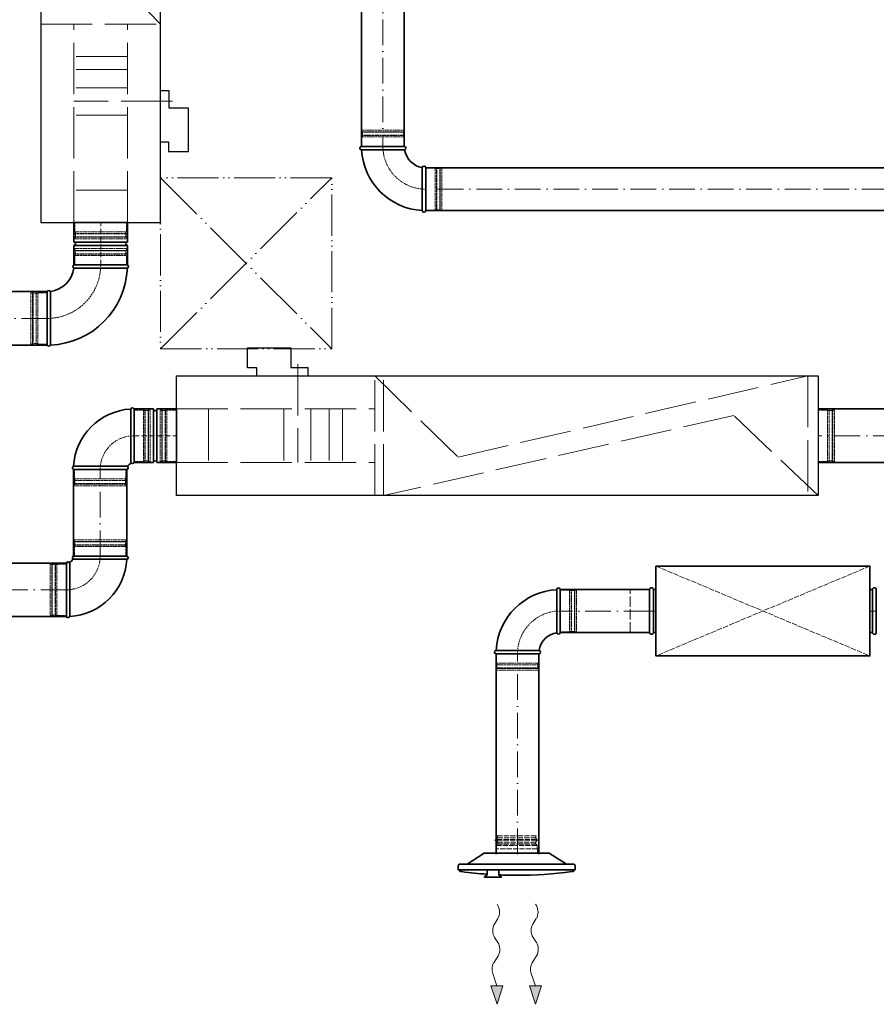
# Model space of a CAD drawing. Header units: millimetres. Extents: x -118717 to 8962, y 22910 to 145283.
# Tile 176 of 193: x 3499 to 5501, y 68311 to 70612. Entities that reach past the tile are written whole.
import ezdxf

# ---------------------------------------------------------------- set-up
doc = ezdxf.new("R2010")
doc.units = ezdxf.units.MM
for name, pattern in [('ACAD_ISO02W100', [15, 12, -3]), ('ACAD_ISO05W100', [33, 24, -3, 0, -3, 0, -3]), ('ACAD_ISO10W100', [18, 12, -3, 0, -3])]:
    doc.linetypes.add(name, pattern=pattern)
for name, color, linetype, lineweight in [('VZT_01 SUP (PŘÍVOD) - OBRYS', 5, 'Continuous', 35), ('VZT_02 SUP (PŘÍVOD) - OSA', 5, 'ACAD_ISO10W100', 5), ('VZT_05 ETA (ODVOD) - OBRYS', 6, 'Continuous', 35), ('VZT_06 ETA (ODVOD) - OSA', 6, 'ACAD_ISO10W100', 5), ('VZT_21 ZAŘÍZENÍ - OBRYS', 1, 'Continuous', 30), ('VZT_22 ZAŘÍZENÍ - DETAIL', 8, 'Continuous', 5), ('VZT_30 DISTRIBUČNÍ PRVKY - OBRYS', 1, 'Continuous', 35), ('VZT_35 TLUMIČE HLUKU - OBRYS', 1, 'Continuous', 35), ('VZT_36 TLUMIČE HLUKU - OSA', 1, 'ACAD_ISO10W100', 5), ('VZT_37 TLUMIČE HLUKU - DETAIL', 8, 'ACAD_ISO02W100', 5), ('VZT_POŽADAVKY NA STAVBU - PODHLEDY', 4, 'ACAD_ISO05W100', 5)]:
    doc.layers.add(name, color=color, linetype=linetype, lineweight=lineweight)
for name, color, linetype, lineweight, plot in [('VZT_03 SUP (PŘÍVOD) - NETISK', 8, 'ACAD_ISO02W100', 5, False), ('VZT_07 ETA (ODVOD) - NETISK', 8, 'ACAD_ISO02W100', 5, False), ('VZT_34 DISTRIBUČNÍ PRVKY - NETISK', 8, 'ACAD_ISO02W100', 5, False), ('VZT_39 TLUMIČE HLUKU - NETISK', 8, 'ACAD_ISO02W100', 5, False)]:
    doc.layers.add(name, color=color, linetype=linetype, lineweight=lineweight, plot=plot)

msp = doc.modelspace()

# ---------------------------------------------------------------- linework, layer by layer
at = {"lineweight": 13}
for p, q in [((4616.4, 68541.9), (4614.6, 68545)), ((4706.4, 68541.9), (4704.6, 68545))]:
    msp.add_line(p, q, dxfattribs=at)
at = {"color": 0, "lineweight": 13}
for p, q in [((4608.2, 68498.8), (4616.3, 68511.8)), ((4698.2, 68498.8), (4706.3, 68511.8)), ((4616.5, 68455.9), (4608.6, 68467.8)), ((4706.5, 68455.9), (4698.6, 68467.8)), ((4606.6, 68408.4), (4617, 68424.9)), ((4696.6, 68408.4), (4707, 68424.9)), ((4614, 68354.4), (4604.3, 68383)), ((4704, 68354.4), (4694.3, 68383)), ((4600.1, 68354.2), (4614, 68354.4)), ((4600.1, 68354.2), (4614.6, 68311.4)), ((4628, 68354.6), (4614, 68354.4)), ((4614.6, 68311.4), (4628, 68354.6)), ((4690.1, 68354.2), (4704, 68354.4)), ((4690.1, 68354.2), (4704.6, 68311.4)), ((4718, 68354.6), (4704, 68354.4)), ((4704.6, 68311.4), (4718, 68354.6))]:
    msp.add_line(p, q, dxfattribs=at)
for centre, start_param, end_param in [((4606.8, 68527.1), 0.766537, 2.320574), ((4696.8, 68527.1), 0.766537, 2.320574), ((4617.7, 68483.4), 3.908129, 5.516649), ((4707.7, 68483.4), 3.908129, 5.516649), ((4607.4, 68440.3), 0.766537, 2.375056), ((4697.4, 68440.3), 0.766537, 2.375056), ((4616.1, 68393.1), 3.908129, 5.191299), ((4706.1, 68393.1), 3.908129, 5.191299)]:
    msp.add_ellipse(centre, major_axis=(0.3, -21.5), ratio=0.625, start_param=start_param, end_param=end_param, dxfattribs=at)
for points in [[(4600.1, 68354.2), (4628, 68354.6), (4614.6, 68311.4)], [(4690.1, 68354.2), (4718, 68354.6), (4704.6, 68311.4)]]:
    msp.add_solid(points, dxfattribs=at)
at = {"layer": 'VZT_01 SUP (PŘÍVOD) - OBRYS'}
for p, q in [((3758.4, 69577.6), (3758.4, 69702.6)), ((3766, 69577.6), (3766, 69702.6)), ((3766, 69577.6), (3766, 69702.6)), ((3766, 69702.6), (3811.5, 69702.6)), ((3811.5, 69577.6), (3811.5, 69702.6)), ((3819.5, 69577.6), (3819.5, 69702.6)), ((3819.5, 69702.6), (3865, 69702.6)), ((3865, 69577.6), (3865, 69702.6)), ((3749.5, 69568.7), (3624.5, 69568.7)), ((3749.5, 69561.1), (3624.5, 69561.1)), ((3766, 69577.6), (3811.5, 69577.6)), ((3819.5, 69577.6), (3865, 69577.6)), ((3624.5, 69359), (3749.5, 69359)), ((3608, 69342.5), (3608, 69217.5)), ((3615.7, 69342.5), (3615.7, 69217.5)), ((3624.5, 69351.4), (3749.5, 69351.4)), ((4754.2, 69280.5), (4754.2, 69230.3)), ((4762.2, 69280.5), (4762.2, 69180.5)), ((4612.2, 69138.5), (4662.4, 69138.5)), ((4712.2, 69130.5), (4612.2, 69130.5))]:
    msp.add_line(p, q, dxfattribs=at)
for points in [[(5365, 69702.6), (5914, 69702.6)], [(3624.5, 69561.1), (3624.5, 69359)], [(3749.5, 69561.1), (3749.5, 69359)], [(5365, 69577.6), (5914, 69577.6)], [(2052.8, 69342.5), (3608, 69342.5)], [(4762.2, 69280.5), (4970.9, 69280.5)], [(2052.8, 69217.5), (3608, 69217.5)], [(4762.2, 69180.5), (4970.9, 69180.5)], [(4612.2, 69131.5), (4612.2, 68662.2)], [(4712.2, 69131.5), (4712.2, 68662.2)]]:
    msp.add_lwpolyline(points, dxfattribs=at)
for centre, radius, start, end in [((3766, 69561.1), 141.5, 93.1369, 176.8631), ((3762.2, 69700.9), 4.17, 23.4678, 159.6691), ((3815.5, 69702.6), 4, 180, 0), ((3626.2, 69564.9), 4.17, 110.3309, 246.5322), ((3747.9, 69564.9), 4.17, 293.4678, 66.5322), ((3766, 69561.1), 16.5, 113.8093, 156.1907), ((3762.2, 69579.2), 4.17, 203.4678, 336.5322), ((3815.5, 69577.6), 4, 0, 180), ((3626.2, 69355.2), 4.17, 113.4678, 246.5322), ((3747.9, 69355.2), 4.17, 290.3309, 66.5322), ((3611.8, 69340.9), 4.17, 23.4678, 156.5322), ((3608, 69359), 16.5, 293.8093, 336.1907), ((3608, 69359), 141.5, 273.1369, 356.8631), ((4758.2, 69280.5), 4, 0, 180), ((4762.2, 69130.5), 150, 93.0572, 176.9428), ((3611.8, 69219.2), 4.17, 203.4678, 339.6691), ((4762.2, 69130.5), 50, 99.1478, 170.8522), ((4758.2, 69180.5), 4, 189.1478, 0), ((4612.2, 69134.5), 4, 90, 270), ((4712.2, 69134.5), 4, 270, 80.8522)]:
    msp.add_arc(centre, radius, start, end, dxfattribs=at)
for points, knots in [([(4754.2, 69230.3), (4754.2, 69224), (4754.2, 69217.7), (4754.2, 69205.6), (4754.2, 69200), (4754.2, 69190.5), (4754.2, 69186.7), (4754.2, 69181.4), (4754.2, 69180), (4754.2, 69179.9), (4754.2, 69179.9), (4754.2, 69179.9)], [78.71119, 78.71119, 78.71119, 78.71119, 97.804615, 97.804615, 117.523893, 117.523893, 137.264303, 137.264303, 156.831737, 156.831737, 157.874915, 157.874915, 157.874915, 157.874915]), ([(4712.8, 69138.5), (4712.8, 69138.5), (4711.7, 69138.5), (4707.2, 69138.5), (4703.8, 69138.5), (4694.9, 69138.5), (4689.5, 69138.5), (4677.6, 69138.5), (4671.1, 69138.5), (4663.8, 69138.5), (4663.1, 69138.5), (4662.4, 69138.5)], [157.874915, 157.874915, 157.874915, 157.874915, 176.103874, 176.103874, 195.460379, 195.460379, 215.101284, 215.101284, 234.82164, 234.82164, 237.034743, 237.034743, 237.034743, 237.034743])]:
    msp.add_open_spline(points, degree=3, knots=knots, dxfattribs=at)
at = {"layer": 'VZT_02 SUP (PŘÍVOD) - OSA', "ltscale": 0.3}
for points in [[(3766, 69640.1), (3766, 69640.1, 0.414214), (3687, 69561.1), (3687, 69561.1)], [(3608, 69280), (3608, 69280, 0.414214), (3687, 69359), (3687, 69359)], [(4662.2, 69130.5), (4662.2, 69130.5, -0.414214), (4762.2, 69230.5), (4762.2, 69230.5)]]:
    msp.add_lwpolyline(points, format="xyb", dxfattribs=at)
at = {"layer": 'VZT_02 SUP (PŘÍVOD) - OSA'}
msp.add_lwpolyline([(3766, 69640.1), (3865, 69640.1)], dxfattribs=at)
at = {"layer": 'VZT_02 SUP (PŘÍVOD) - OSA', "ltscale": 5}
for points in [[(5914, 69640.1), (5365, 69640.1)], [(3687, 69359), (3687, 69561.1)], [(3608, 69280), (2052.8, 69280)], [(4970.9, 69230.5), (4762.2, 69230.5)], [(4662.2, 68662.2), (4662.2, 69131.5)]]:
    msp.add_lwpolyline(points, dxfattribs=at)
at = {"layer": 'VZT_03 SUP (PŘÍVOD) - NETISK', "ltscale": 0.4}
for p, q in [((3788, 69700.1), (3766, 69700.1)), ((3788, 69580.1), (3788, 69700.1)), ((3791.5, 69699.1), (3788, 69699.1)), ((3791.5, 69579.1), (3791.5, 69701.1)), ((3792, 69701.1), (3791.5, 69701.1)), ((3792, 69579.1), (3792, 69701.1)), ((3799, 69699.1), (3792, 69699.1)), ((3799, 69579.1), (3799, 69701.1)), ((3799.5, 69701.1), (3799, 69701.1)), ((3799.5, 69579.1), (3799.5, 69701.1)), ((3800, 69699.1), (3799.5, 69699.1)), ((3800, 69580.1), (3800, 69700.1)), ((3804, 69700.1), (3800, 69700.1)), ((3804, 69580.1), (3804, 69700.1)), ((3627, 69561.1), (3627, 69539.1)), ((3747, 69561.1), (3747, 69539.1)), ((3788, 69580.1), (3766, 69580.1)), ((3791.5, 69581.1), (3788, 69581.1)), ((3792, 69579.1), (3791.5, 69579.1)), ((3799, 69581.1), (3792, 69581.1)), ((3799.5, 69579.1), (3799, 69579.1)), ((3800, 69581.1), (3799.5, 69581.1)), ((3804, 69580.1), (3800, 69580.1)), ((3747, 69539.1), (3627, 69539.1)), ((3628, 69539.1), (3628, 69535.6)), ((3746, 69539.1), (3746, 69535.6)), ((3748, 69535.6), (3626, 69535.6)), ((3626, 69535.6), (3626, 69535.1)), ((3748, 69535.1), (3626, 69535.1)), ((3748, 69528.1), (3626, 69528.1)), ((3626, 69528.1), (3626, 69527.6)), ((3748, 69527.6), (3626, 69527.6)), ((3747, 69527.1), (3627, 69527.1)), ((3627, 69527.1), (3627, 69523.1)), ((3747, 69523.1), (3627, 69523.1)), ((3628, 69535.1), (3628, 69528.1)), ((3628, 69527.6), (3628, 69527.1)), ((3746, 69535.1), (3746, 69528.1)), ((3746, 69527.6), (3746, 69527.1)), ((3747, 69527.1), (3747, 69523.1)), ((3748, 69535.6), (3748, 69535.1)), ((3748, 69528.1), (3748, 69527.6)), ((3626, 69392.5), (3748, 69392.5)), ((3626, 69392), (3626, 69392.5)), ((3626, 69392), (3748, 69392)), ((3626, 69385), (3748, 69385)), ((3626, 69384.5), (3626, 69385)), ((3626, 69384.5), (3748, 69384.5)), ((3627, 69397), (3747, 69397)), ((3627, 69393), (3627, 69397)), ((3627, 69393), (3747, 69393)), ((3627, 69381), (3747, 69381)), ((3627, 69359), (3627, 69381)), ((3628, 69392.5), (3628, 69393)), ((3628, 69385), (3628, 69392)), ((3628, 69381), (3628, 69384.5)), ((3746, 69392.5), (3746, 69393)), ((3746, 69385), (3746, 69392)), ((3746, 69381), (3746, 69384.5)), ((3747, 69393), (3747, 69397)), ((3747, 69359), (3747, 69381)), ((3748, 69392), (3748, 69392.5)), ((3748, 69384.5), (3748, 69385)), ((3570, 69340), (3570, 69220)), ((3570, 69340), (3574, 69340)), ((3574, 69340), (3574, 69220)), ((3574, 69339), (3574.5, 69339)), ((3574.5, 69341), (3574.5, 69219)), ((3574.5, 69341), (3575, 69341)), ((3575, 69341), (3575, 69219)), ((3575, 69339), (3582, 69339)), ((3582, 69341), (3582, 69219)), ((3582, 69341), (3582.5, 69341)), ((3582.5, 69341), (3582.5, 69219)), ((3582.5, 69339), (3586, 69339)), ((3586, 69340), (3586, 69220)), ((3586, 69340), (3608, 69340)), ((4762.2, 69279.5), (4784.2, 69279.5)), ((4784.2, 69279.5), (4784.2, 69181.5)), ((4784.2, 69278.5), (4787.7, 69278.5)), ((4787.7, 69280.5), (4787.7, 69180.5)), ((4787.7, 69280.5), (4788.2, 69280.5)), ((4788.2, 69280.5), (4788.2, 69180.5)), ((4788.2, 69278.5), (4795.2, 69278.5)), ((4795.2, 69280.5), (4795.2, 69180.5)), ((4795.2, 69280.5), (4795.7, 69280.5)), ((4795.7, 69280.5), (4795.7, 69180.5)), ((4795.7, 69278.5), (4796.2, 69278.5)), ((4796.2, 69279.5), (4796.2, 69181.5)), ((4796.2, 69279.5), (4800.2, 69279.5)), ((4800.2, 69279.5), (4800.2, 69181.5)), ((3570, 69220), (3574, 69220)), ((3574, 69221), (3574.5, 69221)), ((3574.5, 69219), (3575, 69219)), ((3575, 69221), (3582, 69221)), ((3582, 69219), (3582.5, 69219)), ((3582.5, 69221), (3586, 69221)), ((3586, 69220), (3608, 69220)), ((4762.2, 69181.5), (4784.2, 69181.5)), ((4784.2, 69182.5), (4787.7, 69182.5)), ((4787.7, 69180.5), (4788.2, 69180.5)), ((4788.2, 69182.5), (4795.2, 69182.5)), ((4795.2, 69180.5), (4795.7, 69180.5)), ((4795.7, 69182.5), (4796.2, 69182.5)), ((4796.2, 69181.5), (4800.2, 69181.5)), ((4613.2, 69108.5), (4613.2, 69130.5)), ((4711.2, 69108.5), (4711.2, 69130.5)), ((4612.2, 69105), (4712.2, 69105)), ((4612.2, 69104.5), (4612.2, 69105)), ((4612.2, 69104.5), (4712.2, 69104.5)), ((4613.2, 69108.5), (4711.2, 69108.5)), ((4614.2, 69105), (4614.2, 69108.5)), ((4614.2, 69097.5), (4614.2, 69104.5)), ((4710.2, 69105), (4710.2, 69108.5)), ((4710.2, 69097.5), (4710.2, 69104.5)), ((4712.2, 69104.5), (4712.2, 69105)), ((4612.2, 69097.5), (4712.2, 69097.5)), ((4612.2, 69097), (4612.2, 69097.5)), ((4612.2, 69097), (4712.2, 69097)), ((4613.2, 69096.5), (4711.2, 69096.5)), ((4613.2, 69092.5), (4613.2, 69096.5)), ((4613.2, 69092.5), (4711.2, 69092.5)), ((4614.2, 69096.5), (4614.2, 69097)), ((4710.2, 69096.5), (4710.2, 69097)), ((4711.2, 69092.5), (4711.2, 69096.5)), ((4712.2, 69097), (4712.2, 69097.5))]:
    msp.add_line(p, q, dxfattribs=at)
at = {"layer": 'VZT_05 ETA (ODVOD) - OBRYS'}
for p, q in [((4397.7, 70316.3), (4297.7, 70316.3)), ((4297.7, 70308.3), (4347.8, 70308.3)), ((4447.7, 70166.3), (4447.7, 70266.3)), ((4439.7, 70166.3), (4439.7, 70216.5)), ((3625.6, 70138.3), (3750.6, 70138.3)), ((3625.6, 70092.8), (3625.6, 70138.3)), ((3750.6, 70092.8), (3750.6, 70138.3)), ((3625.6, 70092.8), (3750.6, 70092.8)), ((3625.6, 70084.8), (3750.6, 70084.8)), ((3625.6, 70039.3), (3625.6, 70084.8)), ((3750.6, 70039.3), (3750.6, 70084.8)), ((3625.6, 70039.3), (3750.6, 70039.3)), ((3625.6, 70039.3), (3750.6, 70039.3)), ((3563.1, 69851.8), (3563.1, 69976.8))]:
    msp.add_line(p, q, dxfattribs=at)
for points in [[(4297.8, 70316.3), (4297.8, 71784.4)], [(4397.8, 70316.3), (4397.8, 71784.4)], [(4447.7, 70266.3), (5707.4, 70266.3)], [(4447.7, 70166.3), (5707.4, 70166.3)], [(2212.8, 69976.8), (3563.1, 69976.8)], [(2212.8, 69851.8), (3563.1, 69851.8)]]:
    msp.add_lwpolyline(points, dxfattribs=at)
for centre, radius, start, end in [((4297.7, 70312.3), 4, 90, 270), ((4447.7, 70316.3), 150, 183.0572, 266.9428), ((4397.7, 70312.3), 4, 279.1478, 90), ((4447.7, 70316.3), 50, 189.1478, 260.8522), ((4443.7, 70266.3), 4, 0, 170.8522), ((4443.7, 70166.3), 4, 180, 0), ((3625.6, 70088.8), 4, 270, 90), ((3750.6, 70088.8), 4, 90, 270), ((3563.1, 70039.3), 62.5, 276.8302, 353.1698), ((3563.1, 70039.3), 187.5, 272.3607, 357.6393), ((3627.3, 70035.5), 4.17, 113.4678, 239.7019), ((3749, 70035.5), 4.17, 291.1072, 66.5322), ((3566.9, 69975.2), 4.17, 30.2981, 156.5322), ((3566.9, 69853.5), 4.17, 203.4678, 338.8928)]:
    msp.add_arc(centre, radius, start, end, dxfattribs=at)
for points, knots in [([(4398.3, 70308.4), (4398.3, 70308.4), (4397.2, 70308.4), (4392.7, 70308.4), (4389.2, 70308.4), (4380.4, 70308.3), (4375, 70308.3), (4363.1, 70308.3), (4356.6, 70308.3), (4349.3, 70308.3), (4348.6, 70308.3), (4347.8, 70308.3)], [157.874915, 157.874915, 157.874915, 157.874915, 176.103874, 176.103874, 195.460379, 195.460379, 215.101284, 215.101284, 234.82164, 234.82164, 237.034743, 237.034743, 237.034743, 237.034743]), ([(4439.7, 70216.5), (4439.7, 70222.9), (4439.7, 70229.2), (4439.7, 70241.2), (4439.7, 70246.8), (4439.7, 70256.3), (4439.7, 70260.1), (4439.7, 70265.4), (4439.7, 70266.8), (4439.7, 70267), (4439.7, 70267), (4439.7, 70267)], [78.71119, 78.71119, 78.71119, 78.71119, 97.804615, 97.804615, 117.523893, 117.523893, 137.264303, 137.264303, 156.831737, 156.831737, 157.874915, 157.874915, 157.874915, 157.874915]), ([(3625.2, 70031.9), (3625.2, 70031.9), (3626.8, 70031.9), (3632.9, 70031.8), (3637.4, 70031.8), (3648.8, 70031.8), (3655.6, 70031.7), (3670.6, 70031.7), (3678.7, 70031.7), (3695, 70031.7), (3703.1, 70031.7), (3718.3, 70031.6), (3725.3, 70031.6), (3737, 70031.6), (3741.8, 70031.6), (3748.4, 70031.6), (3750.2, 70031.6), (3750.5, 70031.6), (3750.5, 70031.6), (3750.5, 70031.6)], [0, 0, 0, 0, 24.235852, 24.235852, 48.531845, 48.531845, 73.024415, 73.024415, 97.570898, 97.570898, 122.078339, 122.078339, 146.53579, 146.53579, 170.957495, 170.957495, 195.359468, 195.359468, 197.168246, 197.168246, 197.168246, 197.168246]), ([(3570.6, 69977.3), (3570.6, 69977.3), (3570.6, 69977.2), (3570.6, 69976.9), (3570.6, 69976.6), (3570.6, 69975.5), (3570.6, 69974.8), (3570.6, 69971.6), (3570.6, 69968.5), (3570.7, 69959.5), (3570.7, 69953.4), (3570.7, 69939.3), (3570.7, 69931.4), (3570.8, 69915.2), (3570.8, 69907), (3570.8, 69891.1), (3570.8, 69883.6), (3570.8, 69870.5), (3570.8, 69864.9), (3570.8, 69857.9), (3570.8, 69855.8), (3570.8, 69852.8), (3570.8, 69852), (3570.8, 69852)], [197.067977, 197.067977, 197.067977, 197.067977, 201.792196, 201.792196, 209.190204, 209.190204, 218.040239, 218.040239, 237.760854, 237.760854, 262.206108, 262.206108, 286.831239, 286.831239, 311.323072, 311.323072, 335.946087, 335.946087, 360.704397, 360.704397, 377.088273, 377.088273, 394.105327, 394.105327, 394.105327, 394.105327])]:
    msp.add_open_spline(points, degree=3, knots=knots, dxfattribs=at)
at = {"layer": 'VZT_06 ETA (ODVOD) - OSA', "ltscale": 5}
for points in [[(4347.8, 71784.4), (4347.8, 70316.3)], [(5707.4, 70216.3), (4447.7, 70216.3)], [(3563.1, 69914.3), (2212.8, 69914.3)]]:
    msp.add_lwpolyline(points, dxfattribs=at)
at = {"layer": 'VZT_06 ETA (ODVOD) - OSA', "ltscale": 0.3}
for points in [[(4347.7, 70316.3), (4347.7, 70316.3, 0.414214), (4447.7, 70216.3), (4447.7, 70216.3)], [(3688.1, 70039.3), (3688.1, 70039.3, -0.414214), (3563.1, 69914.3), (3563.1, 69914.3)]]:
    msp.add_lwpolyline(points, format="xyb", dxfattribs=at)
at = {"layer": 'VZT_06 ETA (ODVOD) - OSA'}
msp.add_lwpolyline([(3688.1, 70039.3), (3688.1, 70138.3)], dxfattribs=at)
at = {"layer": 'VZT_07 ETA (ODVOD) - NETISK', "ltscale": 0.4}
for p, q in [((4297.7, 70349.8), (4397.7, 70349.8)), ((4297.7, 70349.8), (4297.7, 70349.3)), ((4297.7, 70349.3), (4397.7, 70349.3)), ((4297.7, 70342.3), (4397.7, 70342.3)), ((4297.7, 70342.3), (4297.7, 70341.8)), ((4298.7, 70354.3), (4396.7, 70354.3)), ((4298.7, 70354.3), (4298.7, 70350.3)), ((4298.7, 70350.3), (4396.7, 70350.3)), ((4299.7, 70350.3), (4299.7, 70349.8)), ((4299.7, 70349.3), (4299.7, 70342.3)), ((4395.7, 70350.3), (4395.7, 70349.8)), ((4395.7, 70349.3), (4395.7, 70342.3)), ((4396.7, 70354.3), (4396.7, 70350.3)), ((4397.7, 70349.8), (4397.7, 70349.3)), ((4397.7, 70342.3), (4397.7, 70341.8)), ((4297.7, 70341.8), (4397.7, 70341.8)), ((4298.7, 70338.3), (4396.7, 70338.3)), ((4298.7, 70338.3), (4298.7, 70316.3)), ((4299.7, 70341.8), (4299.7, 70338.3)), ((4395.7, 70341.8), (4395.7, 70338.3)), ((4396.7, 70338.3), (4396.7, 70316.3)), ((4447.7, 70265.3), (4469.7, 70265.3)), ((4469.7, 70167.3), (4469.7, 70265.3)), ((4469.7, 70264.3), (4473.2, 70264.3)), ((4473.2, 70166.3), (4473.2, 70266.3)), ((4473.2, 70266.3), (4473.7, 70266.3)), ((4473.7, 70166.3), (4473.7, 70266.3)), ((4473.7, 70264.3), (4480.7, 70264.3)), ((4480.7, 70166.3), (4480.7, 70266.3)), ((4480.7, 70266.3), (4481.2, 70266.3)), ((4481.2, 70166.3), (4481.2, 70266.3)), ((4481.2, 70264.3), (4481.7, 70264.3)), ((4481.7, 70167.3), (4481.7, 70265.3)), ((4481.7, 70265.3), (4485.7, 70265.3)), ((4485.7, 70167.3), (4485.7, 70265.3)), ((4447.7, 70167.3), (4469.7, 70167.3)), ((4469.7, 70168.3), (4473.2, 70168.3)), ((4473.2, 70166.3), (4473.7, 70166.3)), ((4473.7, 70168.3), (4480.7, 70168.3)), ((4480.7, 70166.3), (4481.2, 70166.3)), ((4481.2, 70168.3), (4481.7, 70168.3)), ((4481.7, 70167.3), (4485.7, 70167.3)), ((3628.1, 70138.3), (3628.1, 70116.3)), ((3748.1, 70138.3), (3748.1, 70116.3)), ((3627.1, 70112.8), (3749.1, 70112.8)), ((3627.1, 70112.8), (3627.1, 70112.3)), ((3627.1, 70112.3), (3749.1, 70112.3)), ((3628.1, 70116.3), (3748.1, 70116.3)), ((3629.1, 70116.3), (3629.1, 70112.8)), ((3629.1, 70112.3), (3629.1, 70105.3)), ((3747.1, 70116.3), (3747.1, 70112.8)), ((3747.1, 70112.3), (3747.1, 70105.3)), ((3749.1, 70112.8), (3749.1, 70112.3)), ((3627.1, 70105.3), (3749.1, 70105.3)), ((3627.1, 70105.3), (3627.1, 70104.8)), ((3627.1, 70104.8), (3749.1, 70104.8)), ((3628.1, 70104.3), (3748.1, 70104.3)), ((3628.1, 70104.3), (3628.1, 70100.3)), ((3628.1, 70100.3), (3748.1, 70100.3)), ((3629.1, 70104.8), (3629.1, 70104.3)), ((3747.1, 70104.8), (3747.1, 70104.3)), ((3748.1, 70104.3), (3748.1, 70100.3)), ((3749.1, 70105.3), (3749.1, 70104.8)), ((3627.1, 70072.8), (3749.1, 70072.8)), ((3627.1, 70072.3), (3627.1, 70072.8)), ((3627.1, 70072.3), (3749.1, 70072.3)), ((3628.1, 70077.3), (3748.1, 70077.3)), ((3628.1, 70073.3), (3628.1, 70077.3)), ((3628.1, 70073.3), (3748.1, 70073.3)), ((3629.1, 70072.8), (3629.1, 70073.3)), ((3629.1, 70065.3), (3629.1, 70072.3)), ((3747.1, 70072.8), (3747.1, 70073.3)), ((3747.1, 70065.3), (3747.1, 70072.3)), ((3748.1, 70073.3), (3748.1, 70077.3)), ((3749.1, 70072.3), (3749.1, 70072.8)), ((3627.1, 70065.3), (3749.1, 70065.3)), ((3627.1, 70064.8), (3627.1, 70065.3)), ((3627.1, 70064.8), (3749.1, 70064.8)), ((3628.1, 70061.3), (3748.1, 70061.3)), ((3628.1, 70039.3), (3628.1, 70061.3)), ((3629.1, 70061.3), (3629.1, 70064.8)), ((3747.1, 70061.3), (3747.1, 70064.8)), ((3748.1, 70039.3), (3748.1, 70061.3)), ((3749.1, 70064.8), (3749.1, 70065.3)), ((3525.1, 69854.3), (3525.1, 69974.3)), ((3529.1, 69974.3), (3525.1, 69974.3)), ((3529.1, 69854.3), (3529.1, 69974.3)), ((3529.6, 69853.3), (3529.6, 69975.3)), ((3530.1, 69975.3), (3529.6, 69975.3)), ((3530.1, 69853.3), (3530.1, 69975.3)), ((3537.1, 69853.3), (3537.1, 69975.3)), ((3537.6, 69975.3), (3537.1, 69975.3)), ((3537.6, 69853.3), (3537.6, 69975.3)), ((3541.1, 69854.3), (3541.1, 69974.3)), ((3563.1, 69974.3), (3541.1, 69974.3)), ((3529.6, 69973.3), (3529.1, 69973.3)), ((3537.1, 69973.3), (3530.1, 69973.3)), ((3541.1, 69973.3), (3537.6, 69973.3)), ((3529.1, 69854.3), (3525.1, 69854.3)), ((3529.6, 69855.3), (3529.1, 69855.3)), ((3530.1, 69853.3), (3529.6, 69853.3)), ((3537.1, 69855.3), (3530.1, 69855.3)), ((3537.6, 69853.3), (3537.1, 69853.3)), ((3541.1, 69855.3), (3537.6, 69855.3)), ((3563.1, 69854.3), (3541.1, 69854.3)), ((3827, 69580.1), (3827, 69700.1)), ((3831, 69700.1), (3827, 69700.1)), ((3831, 69580.1), (3831, 69700.1)), ((3831.5, 69699.1), (3831, 69699.1)), ((3831.5, 69579.1), (3831.5, 69701.1)), ((3832, 69701.1), (3831.5, 69701.1)), ((3832, 69579.1), (3832, 69701.1)), ((3839, 69699.1), (3832, 69699.1)), ((3839, 69579.1), (3839, 69701.1)), ((3839.5, 69701.1), (3839, 69701.1)), ((3839.5, 69579.1), (3839.5, 69701.1)), ((3843, 69699.1), (3839.5, 69699.1)), ((3843, 69580.1), (3843, 69700.1)), ((3865, 69700.1), (3843, 69700.1)), ((5365, 69700.1), (5387, 69700.1)), ((5387, 69580.1), (5387, 69700.1)), ((5387, 69699.1), (5390.5, 69699.1)), ((5390.5, 69579.1), (5390.5, 69701.1)), ((5390.5, 69701.1), (5391, 69701.1)), ((5391, 69579.1), (5391, 69701.1)), ((5391, 69699.1), (5398, 69699.1)), ((5398, 69579.1), (5398, 69701.1)), ((5398, 69701.1), (5398.5, 69701.1)), ((5398.5, 69579.1), (5398.5, 69701.1)), ((5398.5, 69699.1), (5399, 69699.1)), ((5399, 69580.1), (5399, 69700.1)), ((5399, 69700.1), (5403, 69700.1)), ((5403, 69580.1), (5403, 69700.1)), ((3831, 69580.1), (3827, 69580.1)), ((3831.5, 69581.1), (3831, 69581.1)), ((3832, 69579.1), (3831.5, 69579.1)), ((3839, 69581.1), (3832, 69581.1)), ((3839.5, 69579.1), (3839, 69579.1)), ((3843, 69581.1), (3839.5, 69581.1)), ((3865, 69580.1), (3843, 69580.1)), ((5365, 69580.1), (5387, 69580.1)), ((5387, 69581.1), (5390.5, 69581.1)), ((5390.5, 69579.1), (5391, 69579.1)), ((5391, 69581.1), (5398, 69581.1)), ((5398, 69579.1), (5398.5, 69579.1)), ((5398.5, 69581.1), (5399, 69581.1)), ((5399, 69580.1), (5403, 69580.1))]:
    msp.add_line(p, q, dxfattribs=at)
at = {"layer": 'VZT_21 ZAŘÍZENÍ - OBRYS'}
for points in [[(3548.1, 71638.3), (3548.1, 70138.3), (3828.1, 70138.3), (3828.1, 71638.3)], [(5365, 69500.1), (3865, 69500.1), (3865, 69780.1), (5365, 69780.1)]]:
    msp.add_lwpolyline(points, close=True, dxfattribs=at)
for points in [[(3828.1, 70326.7), (3846.7, 70326.7), (3846.7, 70304.2), (3893.3, 70304.2), (3893.3, 70405.8), (3847.9, 70405.8), (3847.9, 70445.8), (3828.1, 70445.8)], [(4053.4, 69780.1), (4053.4, 69798.6), (4030.9, 69798.6), (4030.9, 69845.3), (4132.5, 69845.3), (4132.5, 69799.9), (4172.5, 69799.9), (4172.5, 69780.1)]]:
    msp.add_lwpolyline(points, dxfattribs=at)
at = {"layer": 'VZT_22 ZAŘÍZENÍ - DETAIL', "linetype": 'ACAD_ISO02W100', "lineweight": 5, "ltscale": 10}
for points in [[(3828.1, 70602.1), (3638, 70796.8), (3828.1, 71614.4)], [(3548.1, 70602.1), (3828.1, 70602.1)], [(3625.6, 70138.3), (3625.6, 70602.1)], [(3750.6, 70138.3), (3750.6, 70602.1)], [(3750.6, 70526.6), (3625.6, 70526.6)], [(3750.6, 70495.8), (3625.6, 70495.8)], [(3750.6, 70452.8), (3625.6, 70452.8)], [(3855.7, 70421.9), (3625.6, 70421.9)], [(3750.6, 70389.5), (3625.6, 70389.5)], [(3750.6, 70213.8), (3625.6, 70213.8)], [(4148.6, 69807.6), (4148.6, 69577.6)], [(4328.8, 69500.1), (4328.8, 69780.1)], [(4328.8, 69780.1), (4523.5, 69590), (5341.1, 69780.1)], [(4349.3, 69500.1), (4349.3, 69780.1)], [(5341.1, 69780.1), (5341.1, 69500.1)], [(3865, 69702.6), (4328.8, 69702.6)], [(3940.4, 69702.6), (3940.4, 69577.6)], [(4116.2, 69702.6), (4116.2, 69577.6)], [(4179.5, 69702.6), (4179.5, 69577.6)], [(4222.5, 69702.6), (4222.5, 69577.6)], [(4253.3, 69702.6), (4253.3, 69577.6)], [(5365, 69500.1), (5167.6, 69687.3), (4349.3, 69500.1)], [(3865, 69577.6), (4328.8, 69577.6)]]:
    msp.add_lwpolyline(points, dxfattribs=at)
at = {"layer": 'VZT_30 DISTRIBUČNÍ PRVKY - OBRYS'}
for points in [[(4544.3, 68638.9), (4584.7, 68664.3, -0.141374), (4586.8, 68664.9), (4734.1, 68664.9, -0.141374), (4736.2, 68664.3), (4776.5, 68638.9)], [(4796.9, 68625.9), (4523.9, 68625.9), (4523.9, 68635, -0.414214), (4527.8, 68638.9), (4793.1, 68638.9, -0.414214), (4796.9, 68635), (4796.9, 68625.9)], [(4591.2, 68615.4, -0.015115), (4531.9, 68621.4), (4528.9, 68621.9, -0.36397), (4526.4, 68624.9), (4526.4, 68625.9)], [(4591.2, 68625.9), (4591.2, 68613.5, -0.267949), (4591, 68613.1), (4585.2, 68609.8, 0.267949), (4585, 68609.4), (4585, 68608.7), (4624.7, 68608.7), (4624.7, 68609.4, 0.267949), (4624.4, 68609.8), (4618.7, 68613.1, -0.267949), (4618.5, 68613.5), (4618.5, 68625.9)], [(4660.4, 68612.9, 0.0327), (4789, 68621.4), (4792, 68621.9, 0.36397), (4794.4, 68624.9), (4794.4, 68625.9)], [(4660.4, 68612.9, -0.010645), (4618.5, 68613.8, -0.010645)]]:
    msp.add_lwpolyline(points, format="xyb", dxfattribs=at)
at = {"layer": 'VZT_34 DISTRIBUČNÍ PRVKY - NETISK'}
for points in [[(4608.3, 68694.8), (4614.1, 68696.2, -0.060863), (4614.7, 68696.3), (4660.4, 68696.3)], [(4608.3, 68694.8), (4614.3, 68693.3, 0.058981), (4614.9, 68693.3), (4660.4, 68693.3)], [(4712.6, 68694.8), (4706.8, 68696.2, 0.060863), (4706.2, 68696.3), (4660.4, 68696.3)], [(4712.6, 68694.8), (4706.6, 68693.3, -0.058981), (4706, 68693.3), (4660.4, 68693.3)], [(4612.9, 68674.9), (4612.9, 68682.7, -0.291473), (4614.5, 68685.1, -0.291473)], [(4707.9, 68674.9), (4707.9, 68682.7, 0.291473), (4706.4, 68685.1, 0.291473)]]:
    msp.add_lwpolyline(points, format="xyb", dxfattribs=at)
for points in [[(4614.9, 68685.4), (4660.4, 68685.4)], [(4616.7, 68700.9), (4615.3, 68704.9), (4660.4, 68704.9)], [(4615.8, 68700.7), (4660.4, 68700.7)], [(4616.5, 68689), (4660.4, 68689)], [(4704.2, 68700.9), (4705.6, 68704.9), (4660.4, 68704.9)], [(4705.1, 68700.7), (4660.4, 68700.7)], [(4704.4, 68689), (4660.4, 68689)], [(4706, 68685.4), (4660.4, 68685.4)], [(4708.9, 68664.9), (4708.9, 68674.9), (4611.9, 68674.9), (4611.9, 68664.9)], [(4708.9, 68664.9), (4611.9, 68664.9)], [(4612.9, 68682.7), (4660.4, 68682.7)], [(4707.9, 68682.7), (4660.4, 68682.7)]]:
    msp.add_lwpolyline(points, dxfattribs=at)
for centre, radius, start, end in [((4624.8, 68695.4), 10.5, 149.7176, 217.8378), ((4612.7, 68688.6), 3.88, 297.4993, 6.6735), ((4708.2, 68688.6), 3.88, 173.3265, 242.5007), ((4696.1, 68695.4), 10.5, 322.1622, 30.2824)]:
    msp.add_arc(centre, radius, start, end, dxfattribs=at)
at = {"layer": 'VZT_35 TLUMIČE HLUKU - OBRYS'}
for p, q in [((4970.9, 69180.5), (4970.9, 69280.5)), ((5500.9, 69180.5), (5500.9, 69280.5))]:
    msp.add_line(p, q, dxfattribs=at)
msp.add_lwpolyline([(4985.9, 69335.5), (5485.9, 69335.5), (5485.9, 69125.5), (4985.9, 69125.5)], close=True, dxfattribs=at)
for points in [[(4979.9, 69180.5), (4979.9, 69280.5)], [(4979.9, 69280.5), (4985.9, 69280.5)], [(5491.9, 69280.5), (5485.9, 69280.5)], [(5491.9, 69180.5), (5491.9, 69280.5)], [(4979.9, 69180.5), (4985.9, 69180.5)], [(5491.9, 69180.5), (5485.9, 69180.5)]]:
    msp.add_lwpolyline(points, dxfattribs=at)
for centre, start, end in [((4975.4, 69280.5), 0, 180), ((5496.4, 69280.5), 0, 180), ((4975.4, 69180.5), 180, 0), ((5496.4, 69180.5), 180, 0)]:
    msp.add_arc(centre, 4.5, start, end, dxfattribs=at)
at = {"layer": 'VZT_36 TLUMIČE HLUKU - OSA', "ltscale": 5}
for points in [[(4970.9, 69230.5), (4985.9, 69230.5)], [(4970.9, 69230.5), (4985.9, 69230.5)], [(4970.9, 69230.5), (4985.9, 69230.5)], [(5500.9, 69230.5), (5485.9, 69230.5)]]:
    msp.add_lwpolyline(points, dxfattribs=at)
at = {"layer": 'VZT_37 TLUMIČE HLUKU - DETAIL', "lineweight": 5}
for points in [[(4985.9, 69335.5), (5485.9, 69125.5)], [(5485.9, 69335.5), (4985.9, 69125.5)]]:
    msp.add_lwpolyline(points, dxfattribs=at)
at = {"layer": 'VZT_39 TLUMIČE HLUKU - NETISK', "ltscale": 2}
msp.add_lwpolyline([(4970.9, 69180.5), (4925.9, 69180.5), (4925.9, 69280.5), (4970.9, 69280.5)], dxfattribs=at)
at = {"layer": 'VZT_POŽADAVKY NA STAVBU - PODHLEDY', "ltscale": 5}
for p, q in [((3828, 70243.1), (4228, 69843.1)), ((3828, 69843.1), (4228, 70243.1))]:
    msp.add_line(p, q, dxfattribs=at)
at = {"layer": 'VZT_POŽADAVKY NA STAVBU - PODHLEDY', "ltscale": 4}
for p, q in [((4228, 70243.1), (3828, 70243.1)), ((3828, 70243.1), (3828, 69843.1)), ((4228, 69843.1), (4228, 70243.1)), ((3828, 69843.1), (4228, 69843.1))]:
    msp.add_line(p, q, dxfattribs=at)

doc.saveas('drawing.dxf')
